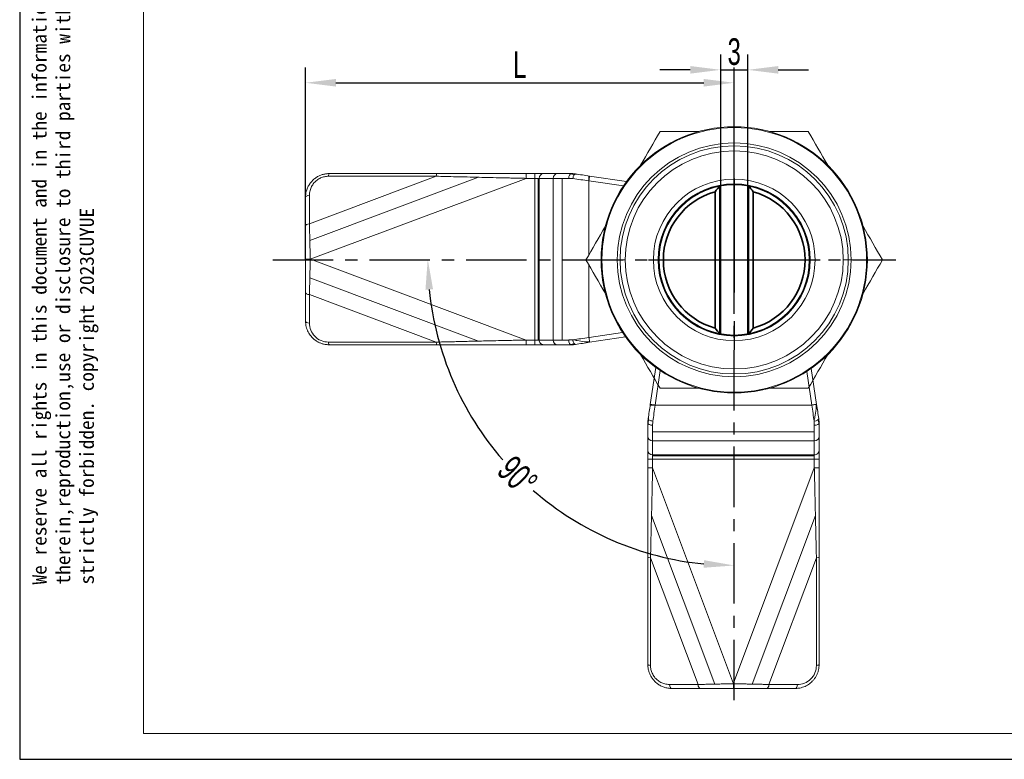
# Model space of a CAD drawing. Header units: inches. Extents: x 186244 to 186461, y 128592 to 128745.
# Tile 1 of 5: x 186244 to 186348, y 128592 to 128670. Entities that reach past the tile are written whole.
import ezdxf

# ---------------------------------------------------------------- set-up
doc = ezdxf.new("R2010")
doc.units = ezdxf.units.IN
doc.linetypes.add('ACAD_ISO02W100', pattern=[15, 12, -3])
doc.linetypes.add('CENTER', pattern=[10.16, 6.35, -1.27, 1.27, -1.27])
for name, color, linetype, lineweight in [('1', 7, 'Continuous', 18), ('实线层', 7, 'Continuous', 25), ('尺寸线层', 3, 'Continuous', 18), ('粗实线层', 7, 'Continuous', 35)]:
    doc.layers.add(name, color=color, linetype=linetype, lineweight=lineweight)
doc.layers.add('中心线层', color=1, linetype='CENTER')
doc.styles.get("Standard").update_dxf_attribs({"font": 'arial.ttf'})
doc.styles.add('标准', font='txt', dxfattribs={"width": 0.667})
doc.dimstyles.new('标准', dxfattribs={"dimscale": 0.8, "dimtxt": 3.5, "dimasz": 4, "dimexe": 2, "dimexo": 0, "dimtad": 1, "dimdec": 1, "dimdsep": 46, "dimtxsty": '标准', "dimblk": '_CAXARROW', "dimcen": 0, "dimdle": 8, "dimazin": 2, "dimtfac": 0.707107, "dimtmove": 0, "dimatfit": 3, "dimfxl": 1, "dimtolj": 1, "dimarcsym": 1})

# ---------------------------------------------------------------- blocks, each defined once
blk = doc.blocks.new('_CAXARROW')
blk.add_hatch(color=0).paths.add_polyline_path([(0, 0), (-1, 0.125), (-1, -0.125)], flags=0)
blk = doc.blocks.new('*D15')
at = {"layer": 'Defpoints', "color": 0, "transparency": 16777216}
for p in [(186319.3, 128662.88), (186274.23, 128644.33), (186319.3, 128644.25)]:
    blk.add_point(p, dxfattribs=at)
at = {"layer": '尺寸线层', "color": 0, "linetype": 'Continuous', "lineweight": -2, "transparency": 16777216}
for p, q in [((186274.23, 128644.33), (186274.23, 128664.48)), ((186319.3, 128644.25), (186319.3, 128664.48)), ((186277.43, 128662.88), (186316.1, 128662.88))]:
    blk.add_line(p, q, dxfattribs=at)
at = {"layer": '尺寸线层', "color": 0, "lineweight": -2, "transparency": 16777216, "xscale": 3.2, "yscale": 3.2, "zscale": 3.2, "rotation": 180}
blk.add_blockref('_CAXARROW', (186274.23, 128662.88), dxfattribs=at)
at = {"layer": '尺寸线层', "color": 0, "lineweight": -2, "transparency": 16777216, "xscale": 3.2, "yscale": 3.2, "zscale": 3.2}
blk.add_blockref('_CAXARROW', (186319.3, 128662.88), dxfattribs=at)
at = {"layer": '尺寸线层', "color": 0, "transparency": 16777216, "insert": (186296.76, 128664.78), "char_height": 2.8, "width": 5.6, "attachment_point": 5, "style": '标准'}
blk.add_mtext('\\A1;L', dxfattribs=at)
blk = doc.blocks.new('*D16')
at = {"layer": 'Defpoints', "color": 0, "transparency": 16777216}
for p in [(186319.3, 128660.34), (186272.08, 128644.33), (186337.42, 128644.33), (186291.4, 128628.22), (186319.3, 128596.81)]:
    blk.add_point(p, dxfattribs=at)
at = {"layer": '尺寸线层', "color": 0, "linetype": 'Continuous', "lineweight": -2, "transparency": 16777216}
for start, end in [(185.6932, 220.9717), (229.0283, 264.3068)]:
    blk.add_arc((186319.3, 128644.33), 32.22, start, end, dxfattribs=at)
at = {"layer": '尺寸线层', "color": 0, "lineweight": -2, "transparency": 16777216, "xscale": 3.2, "yscale": 3.2, "zscale": 3.2}
for p, rotation in [((186287.08, 128644.33), 92.84661614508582), ((186319.3, 128612.11), 357.1533838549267)]:
    blk.add_blockref('_CAXARROW', p, dxfattribs=dict(at, rotation=rotation))
at = {"layer": '尺寸线层', "color": 0, "transparency": 16777216, "insert": (186296.52, 128621.54), "char_height": 2.8, "width": 7.5873, "attachment_point": 5, "rotation": 315, "style": '标准'}
blk.add_mtext('\\A1;90°', dxfattribs=at)
blk = doc.blocks.new('*D17')
at = {"layer": 'Defpoints', "color": 0, "transparency": 16777216}
for p in [(186320.73, 128664.24), (186317.88, 128651.93), (186320.73, 128651.7)]:
    blk.add_point(p, dxfattribs=at)
at = {"layer": '尺寸线层', "color": 0, "linetype": 'Continuous', "lineweight": -2, "transparency": 16777216}
for p, q in [((186317.88, 128651.93), (186317.88, 128665.84)), ((186320.73, 128651.7), (186320.73, 128665.84)), ((186314.68, 128664.24), (186311.48, 128664.24)), ((186317.88, 128664.24), (186320.73, 128664.24)), ((186323.93, 128664.24), (186327.13, 128664.24))]:
    blk.add_line(p, q, dxfattribs=at)
at = {"layer": '尺寸线层', "color": 0, "lineweight": -2, "transparency": 16777216, "xscale": 3.2, "yscale": 3.2, "zscale": 3.2}
blk.add_blockref('_CAXARROW', (186317.88, 128664.24), dxfattribs=at)
at = {"layer": '尺寸线层', "color": 0, "lineweight": -2, "transparency": 16777216, "xscale": 3.2, "yscale": 3.2, "zscale": 3.2, "rotation": 180}
blk.add_blockref('_CAXARROW', (186320.73, 128664.24), dxfattribs=at)
at = {"layer": '尺寸线层', "color": 0, "transparency": 16777216, "insert": (186319.3, 128666.14), "char_height": 2.8, "width": 1.7711, "attachment_point": 5, "style": '标准'}
blk.add_mtext('\\A1;3', dxfattribs=at)

msp = doc.modelspace()

# ---------------------------------------------------------------- linework, layer by layer
at = {"lineweight": 13}
msp.add_line((186257.207, 128594.419), (186257.207, 128741.58), dxfattribs=at)
at = {"linetype": 'Continuous', "lineweight": 13}
msp.add_line((186257.207, 128594.419), (186457.633, 128594.419), dxfattribs=at)
at = {"layer": '1', "linetype": 'Continuous', "lineweight": 5}
for p, q in [((186287.96, 128653.046), (186274.643, 128648.052)), ((186274.68, 128646.297), (186292.4, 128652.943)), ((186287.96, 128653.046), (186276.643, 128653.046)), ((186298.328, 128652.825), (186298.328, 128653.325)), ((186302.798, 128653.265), (186302.525, 128653.257)), ((186304.027, 128653.08), (186304.027, 128644.794)), ((186274.725, 128644.31), (186297.433, 128652.825)), ((186298.328, 128652.825), (186297.433, 128652.825)), ((186298.328, 128635.825), (186298.328, 128652.825)), ((186298.798, 128652.825), (186298.328, 128652.825)), ((186298.678, 128652.825), (186298.678, 128635.825)), ((186298.798, 128652.825), (186298.798, 128635.825)), ((186300.268, 128652.825), (186298.798, 128652.825)), ((186300.268, 128635.825), (186300.268, 128652.825)), ((186301.909, 128652.825), (186300.268, 128652.825)), ((186301.226, 128652.825), (186301.226, 128635.825)), ((186304.027, 128652.574), (186307.66, 128652.027)), ((186319.301, 128652.25), (186319.301, 128652.75)), ((186319.301, 128651.65), (186319.301, 128652.15)), ((186274.643, 128648.052), (186274.643, 128651.046)), ((186297.433, 128635.825), (186274.767, 128644.325)), ((186304.027, 128643.706), (186304.027, 128636.077)), ((186305.301, 128644.25), (186305.385, 128644.25)), ((186307.004, 128644.25), (186305.385, 128644.25)), ((186307.004, 128644.25), (186307.836, 128644.25)), ((186311.401, 128644.25), (186311.301, 128644.25)), ((186327.201, 128644.25), (186327.301, 128644.25)), ((186331.598, 128644.25), (186330.766, 128644.25)), ((186331.598, 128644.25), (186333.217, 128644.25)), ((186333.301, 128644.25), (186333.217, 128644.25)), ((186292.401, 128635.708), (186274.682, 128642.353)), ((186274.643, 128640.599), (186287.96, 128635.605)), ((186274.643, 128640.599), (186274.643, 128637.605)), ((186307.569, 128636.611), (186304.036, 128636.078)), ((186319.301, 128636.85), (186319.301, 128636.35)), ((186287.96, 128635.605), (186276.643, 128635.605)), ((186297.433, 128635.825), (186298.328, 128635.825)), ((186298.328, 128635.325), (186298.328, 128635.825)), ((186298.328, 128635.825), (186298.798, 128635.825)), ((186298.798, 128635.825), (186300.268, 128635.825)), ((186300.268, 128635.825), (186301.909, 128635.825)), ((186319.301, 128636.25), (186319.301, 128635.75)), ((186310.977, 128628.976), (186311.525, 128632.609)), ((186326.941, 128632.519), (186327.473, 128628.985)), ((186310.471, 128628.976), (186318.757, 128628.976)), ((186310.977, 128628.976), (186327.475, 128628.976)), ((186310.286, 128627.747), (186310.294, 128627.474)), ((186310.726, 128626.858), (186310.726, 128625.217)), ((186310.726, 128626.175), (186327.726, 128626.175)), ((186327.726, 128625.217), (186327.726, 128626.858)), ((186327.726, 128625.217), (186310.726, 128625.217)), ((186310.726, 128625.217), (186310.726, 128623.747)), ((186327.726, 128623.747), (186327.726, 128625.217)), ((186310.726, 128623.277), (186310.226, 128623.277)), ((186310.726, 128623.747), (186327.726, 128623.747)), ((186310.726, 128623.747), (186310.726, 128623.277)), ((186310.726, 128623.627), (186327.726, 128623.627)), ((186327.726, 128623.277), (186310.726, 128623.277)), ((186310.726, 128623.277), (186310.726, 128622.383)), ((186327.726, 128623.277), (186327.726, 128623.747)), ((186327.726, 128622.383), (186327.726, 128623.277)), ((186328.226, 128623.277), (186327.726, 128623.277)), ((186319.241, 128599.675), (186310.726, 128622.383)), ((186327.726, 128622.383), (186319.226, 128599.716)), ((186317.254, 128599.629), (186310.609, 128617.349)), ((186327.843, 128617.35), (186321.199, 128599.631)), ((186310.505, 128612.909), (186315.499, 128599.592)), ((186310.505, 128612.909), (186310.505, 128601.592)), ((186322.953, 128599.592), (186327.946, 128612.909)), ((186327.946, 128612.909), (186327.946, 128601.592)), ((186315.499, 128599.592), (186312.505, 128599.592)), ((186322.953, 128599.592), (186325.946, 128599.592))]:
    msp.add_line(p, q, dxfattribs=at)
at = {"layer": '1', "linetype": 'Continuous'}
for p, q in [((186288.043, 128653.325), (186276.726, 128653.325)), ((186297.433, 128653.325), (186298.328, 128653.325)), ((186297.433, 128652.825), (186297.433, 128653.325)), ((186299.268, 128653.325), (186298.328, 128653.325)), ((186300.738, 128653.325), (186299.268, 128653.325)), ((186302.174, 128653.325), (186300.738, 128653.325)), ((186304.101, 128653.069), (186307.978, 128652.484)), ((186274.226, 128650.825), (186274.226, 128647.832)), ((186274.226, 128647.832), (186274.226, 128644.325)), ((186274.226, 128644.325), (186274.226, 128640.819)), ((186274.226, 128640.819), (186274.226, 128637.825)), ((186276.726, 128635.325), (186288.043, 128635.325)), ((186297.433, 128635.325), (186297.433, 128635.825)), ((186298.328, 128635.325), (186297.433, 128635.325)), ((186298.328, 128635.325), (186299.268, 128635.325)), ((186299.268, 128635.325), (186300.738, 128635.325)), ((186300.738, 128635.325), (186302.174, 128635.325)), ((186307.881, 128636.152), (186304.101, 128635.582)), ((186310.483, 128629.05), (186311.067, 128632.928)), ((186327.399, 128632.83), (186327.969, 128629.051)), ((186310.226, 128627.123), (186310.226, 128625.687)), ((186328.226, 128625.687), (186328.226, 128627.123)), ((186310.226, 128625.687), (186310.226, 128624.217)), ((186328.226, 128624.217), (186328.226, 128625.687)), ((186310.226, 128624.217), (186310.226, 128623.277)), ((186328.226, 128623.277), (186328.226, 128624.217)), ((186310.226, 128622.383), (186310.226, 128623.277)), ((186328.226, 128623.277), (186328.226, 128622.383)), ((186310.726, 128622.383), (186310.226, 128622.383)), ((186328.226, 128622.383), (186327.726, 128622.383)), ((186310.226, 128612.992), (186310.226, 128601.675)), ((186328.226, 128601.675), (186328.226, 128612.992)), ((186312.726, 128599.175), (186315.72, 128599.175)), ((186322.732, 128599.175), (186325.726, 128599.175))]:
    msp.add_line(p, q, dxfattribs=at)
for radius, start, end in [(14, 0, 180), (8.5, 90, 270), (8, 90, 270), (7.9, 90, 270), (8.5, 270, 90), (8, 270, 90), (7.9, 270, 90), (14, 180, 0)]:
    msp.add_arc((186319.301, 128644.25), radius, start, end, dxfattribs=at)
at = {"layer": '1', "linetype": 'Continuous', "lineweight": 5}
for radius, start, end in [(13.916, 0, 180), (12.297, 0, 180), (12, 0, 180), (11.465, 0, 180), (13.916, 180, 0), (12.297, 180, 0), (12, 180, 0), (11.465, 180, 0)]:
    msp.add_arc((186319.301, 128644.25), radius, start, end, dxfattribs=at)
at = {"layer": '1', "linetype": 'Continuous'}
for centre, major_axis, ratio, start_param, end_param in [((186288.043, 128652.825), (0, -0.5), 0.1842885, 3.1415908, 4.2556159), ((186302.174, 128652.825), (0, -0.5), 0.5293795, 3.1415926, 4.712389), ((186304.1, 128653.069), (3.531, -0.532), 0.0000343, 1.5705317, 2.0030219), ((186274.726, 128650.825), (0.5, 0), 0.4472136, 1.7369552, 3.1415926), ((186274.726, 128647.832), (-0.5, 0), 0.4472136, 4.8785479, 6.2831853), ((186274.726, 128640.819), (0.5, 0), 0.4472136, 3.1415927, 4.5462301), ((186274.726, 128637.825), (-0.5, 0), 0.4472136, 0, 1.4046375), ((186288.043, 128635.825), (0, -0.5), 0.1842885, 5.169162, 6.2831853), ((186302.174, 128635.825), (0, -0.5), 0.5293794, 4.712389, 6.2831853), ((186304.101, 128635.582), (-3.534, -0.533), 0.0000088, 1.1387701, 1.5709007), ((186310.483, 128629.049), (0.532, 3.531), 0.0000343, 1.5705317, 2.0030219), ((186327.969, 128629.05), (0.533, -3.534), 0.0000088, 1.1387701, 1.5709007), ((186310.726, 128627.123), (0.5, 0), 0.5293795, 3.1415926, 4.712389), ((186327.726, 128627.123), (0.5, 0), 0.5293794, 4.712389, 6.2831853), ((186310.726, 128612.992), (0.5, 0), 0.1842885, 3.1415908, 4.2556159), ((186327.726, 128612.992), (0.5, 0), 0.1842885, 5.169162, 6.2831853), ((186312.726, 128599.675), (0, 0.5), 0.4472136, 1.7369552, 3.1415926), ((186315.72, 128599.675), (0, -0.5), 0.4472136, 4.8785479, 6.2831853), ((186322.732, 128599.675), (0, 0.5), 0.4472136, 3.1415927, 4.5462301), ((186325.726, 128599.675), (0, -0.5), 0.4472136, 0, 1.4046375)]:
    msp.add_ellipse(centre, major_axis=major_axis, ratio=ratio, start_param=start_param, end_param=end_param, dxfattribs=at)
at = {"layer": '1', "linetype": 'Continuous', "lineweight": 5}
for centre, major_axis, start_param, end_param in [((186299.268, 128652.825), (0, 0.5), 0, 1.5707963), ((186300.738, 128652.825), (0, -0.5), 3.1415927, 4.712389), ((186299.268, 128635.825), (0, 0.5), 1.5707963, 3.1415927), ((186300.738, 128635.825), (0, -0.5), 4.712389, 6.2831853), ((186310.726, 128625.687), (0.5, 0), 3.1415927, 4.712389), ((186327.726, 128625.687), (0.5, 0), 4.712389, 6.2831853), ((186310.726, 128624.217), (-0.5, 0), 0, 1.5707963), ((186327.726, 128624.217), (-0.5, 0), 1.5707963, 3.1415927)]:
    msp.add_ellipse(centre, major_axis=major_axis, ratio=0.9396926, start_param=start_param, end_param=end_param, dxfattribs=at)
at = {"layer": '1', "linetype": 'Continuous'}
for points, degree in [([(186311.507, 128657.75), (186310.835, 128656.587), (186310.155, 128655.41), (186309.464, 128654.212)], 3), ([(186315.593, 128657.75), (186314.21, 128657.75), (186312.85, 128657.75), (186311.507, 128657.75)], 3), ([(186327.095, 128657.75), (186325.752, 128657.75), (186324.392, 128657.75), (186323.009, 128657.75)], 3), ([(186329.138, 128654.212), (186328.447, 128655.41), (186327.767, 128656.587), (186327.095, 128657.75)], 3), ([(186274.643, 128651.046), (186274.648, 128651.221), (186274.69, 128651.551), (186274.85, 128651.964), (186275.106, 128652.354), (186275.437, 128652.66), (186275.811, 128652.882), (186276.226, 128653.017), (186276.503, 128653.046), (186276.643, 128653.046)], 3), ([(186302.54, 128653.266), (186302.08, 128653.294)], 1), ([(186302.621, 128653.292), (186302.594, 128653.296), (186302.566, 128653.287), (186302.537, 128653.267)], 3), ([(186305.756, 128647.789), (186305.064, 128646.591), (186304.384, 128645.414), (186303.713, 128644.25)], 3), ([(186334.89, 128644.25), (186334.218, 128645.414), (186333.538, 128646.591), (186332.846, 128647.789)], 3), ([(186303.713, 128644.25), (186304.384, 128643.087), (186305.064, 128641.91), (186305.756, 128640.712)], 3), ([(186332.846, 128640.712), (186333.538, 128641.91), (186334.218, 128643.087), (186334.89, 128644.25)], 3), ([(186302.08, 128635.356), (186302.54, 128635.384)], 1), ([(186302.621, 128635.359), (186302.571, 128635.351), (186302.472, 128635.339), (186302.323, 128635.328), (186302.224, 128635.325), (186302.174, 128635.325)], 3), ([(186309.464, 128634.289), (186310.155, 128633.091), (186310.835, 128631.914), (186311.507, 128630.75)], 3), ([(186327.095, 128630.75), (186327.767, 128631.914), (186328.447, 128633.091), (186329.138, 128634.289)], 3), ([(186311.507, 128630.75), (186312.85, 128630.75), (186314.21, 128630.75), (186315.593, 128630.75)], 3), ([(186323.009, 128630.75), (186324.392, 128630.75), (186325.752, 128630.75), (186327.095, 128630.75)], 3), ([(186310.285, 128627.489), (186310.257, 128627.029)], 1), ([(186310.259, 128627.57), (186310.255, 128627.544), (186310.264, 128627.515), (186310.285, 128627.486)], 3), ([(186328.195, 128627.029), (186328.167, 128627.489)], 1), ([(186328.192, 128627.57), (186328.2, 128627.521), (186328.212, 128627.421), (186328.223, 128627.272), (186328.226, 128627.173), (186328.226, 128627.123)], 3), ([(186312.505, 128599.592), (186312.33, 128599.597), (186312, 128599.639), (186311.588, 128599.799), (186311.197, 128600.055), (186310.891, 128600.386), (186310.669, 128600.76), (186310.535, 128601.175), (186310.505, 128601.452), (186310.505, 128601.592)], 3), ([(186315.72, 128599.175), (186316.077, 128599.175), (186316.813, 128599.175), (186317.999, 128599.175), (186318.812, 128599.175), (186319.226, 128599.175)], 3), ([(186319.226, 128599.175), (186319.64, 128599.175), (186320.453, 128599.175), (186321.639, 128599.175), (186322.375, 128599.175), (186322.732, 128599.175)], 3)]:
    msp.add_open_spline(points, degree=degree, dxfattribs=at)
for points, knots in [([(186276.726, 128653.325), (186276.673, 128653.324), (186276.567, 128653.323), (186276.405, 128653.306), (186276.241, 128653.28), (186276.076, 128653.241), (186275.91, 128653.191), (186275.744, 128653.127), (186275.581, 128653.05), (186275.421, 128652.961), (186275.266, 128652.858), (186275.118, 128652.742), (186274.976, 128652.615), (186274.844, 128652.475), (186274.722, 128652.324), (186274.611, 128652.163), (186274.512, 128651.992), (186274.426, 128651.813), (186274.355, 128651.626), (186274.298, 128651.433), (186274.257, 128651.234), (186274.231, 128651.031), (186274.228, 128650.894), (186274.226, 128650.825)], [0, 0, 0, 0, 0.1556502, 0.314744, 0.4771988, 0.6429752, 0.8120461, 0.9843963, 1.1600005, 1.3387767, 1.5206219, 1.7055027, 1.8933401, 2.0840425, 2.2776183, 2.4739877, 2.6731245, 2.8750515, 3.0797057, 3.2871644, 3.4974985, 3.7106962, 3.9266934, 3.9266934, 3.9266934, 3.9266934]), ([(186297.433, 128653.325), (186297.198, 128653.325), (186296.621, 128653.325), (186295.599, 128653.325), (186294.263, 128653.325), (186292.87, 128653.325), (186291.539, 128653.325), (186290.291, 128653.325), (186289.129, 128653.325), (186288.354, 128653.325), (186288.043, 128653.325)], [0, 0, 0, 0, 0.7034259, 1.7203777, 3.0508193, 4.6945888, 5.8870733, 7.0409445, 8.4466357, 9.3907918, 9.3907918, 9.3907918, 9.3907918]), ([(186302.174, 128653.325), (186302.223, 128653.325), (186302.323, 128653.323), (186302.472, 128653.312), (186302.571, 128653.299), (186302.621, 128653.292)], [0, 0, 0, 0, 0.1496086, 0.29921721, 0.44881546, 0.44881546, 0.44881546, 0.44881546]), ([(186301.909, 128652.825), (186301.945, 128652.825), (186302.051, 128652.824), (186302.193, 128652.814), (186302.301, 128652.802), (186302.335, 128652.798)], [0, 0, 0, 0, 0.10974136, 0.32651152, 0.42714445, 0.42714445, 0.42714445, 0.42714445]), ([(186274.726, 128644.326), (186274.667, 128644.326), (186274.603, 128644.326), (186274.48, 128644.325), (186274.421, 128644.325), (186274.323, 128644.325), (186274.285, 128644.325), (186274.237, 128644.325), (186274.226, 128644.325), (186274.226, 128644.325)], [0, 0, 0, 0, 0.1249259, 0.1249259, 0.2498518, 0.2498518, 0.3747777, 0.3747777, 0.4997036, 0.4997036, 0.4997036, 0.4997036]), ([(186276.726, 128635.325), (186276.676, 128635.326), (186276.577, 128635.328), (186276.427, 128635.342), (186276.28, 128635.364), (186276.133, 128635.395), (186275.989, 128635.435), (186275.848, 128635.483), (186275.71, 128635.54), (186275.575, 128635.604), (186275.445, 128635.677), (186275.319, 128635.757), (186275.199, 128635.844), (186275.084, 128635.939), (186274.949, 128636.063), (186274.799, 128636.226), (186274.642, 128636.436), (186274.502, 128636.672), (186274.385, 128636.931), (186274.296, 128637.213), (186274.237, 128637.514), (186274.23, 128637.72), (186274.226, 128637.825)], [0, 0, 0, 0, 0.1472612, 0.2939915, 0.440279, 0.5862131, 0.7318836, 0.8773807, 1.0227953, 1.168218, 1.3137396, 1.4594508, 1.6054418, 1.7518024, 1.8986216, 2.1483208, 2.4108852, 2.6866376, 2.9758563, 3.2787824, 3.5956256, 3.9265689, 3.9265689, 3.9265689, 3.9265689]), ([(186288.043, 128635.325), (186288.234, 128635.325), (186288.684, 128635.325), (186289.461, 128635.325), (186290.431, 128635.325), (186291.539, 128635.325), (186292.87, 128635.325), (186294.065, 128635.325), (186295.06, 128635.326), (186295.794, 128635.326), (186296.568, 128635.325), (186297.145, 128635.325), (186297.433, 128635.325)], [0, 0, 0, 0, 0.5810699, 1.3641895, 2.3494659, 3.5061211, 4.6956485, 6.3383247, 7.0822829, 7.6683661, 8.5301236, 9.3907891, 9.3907891, 9.3907891, 9.3907891]), ([(186302.335, 128635.853), (186302.301, 128635.849), (186302.193, 128635.836), (186302.051, 128635.827), (186301.945, 128635.825), (186301.909, 128635.825)], [0, 0, 0, 0, 0.1005871, 0.31735751, 0.42715249, 0.42715249, 0.42715249, 0.42715249]), ([(186304.036, 128636.078), (186304.056, 128635.947), (186304.075, 128635.819), (186304.102, 128635.637), (186304.111, 128635.584), (186304.11, 128635.583)], [0, 0, 0, 0, 0.25000277, 0.25000277, 0.50000554, 0.50000554, 0.50000554, 0.50000554]), ([(186327.473, 128628.985), (186327.604, 128629.005), (186327.732, 128629.024), (186327.914, 128629.052), (186327.968, 128629.06), (186327.968, 128629.059)], [0, 0, 0, 0, 0.25000277, 0.25000277, 0.50000554, 0.50000554, 0.50000554, 0.50000554]), ([(186310.226, 128627.123), (186310.226, 128627.173), (186310.228, 128627.272), (186310.24, 128627.421), (186310.252, 128627.521), (186310.259, 128627.57)], [0, 0, 0, 0, 0.1496086, 0.29921721, 0.44881546, 0.44881546, 0.44881546, 0.44881546]), ([(186310.726, 128626.858), (186310.726, 128626.894), (186310.728, 128627), (186310.737, 128627.143), (186310.749, 128627.25), (186310.754, 128627.284)], [0, 0, 0, 0, 0.10974136, 0.32651152, 0.42714445, 0.42714445, 0.42714445, 0.42714445]), ([(186327.698, 128627.284), (186327.702, 128627.25), (186327.715, 128627.143), (186327.724, 128627), (186327.726, 128626.894), (186327.726, 128626.858)], [0, 0, 0, 0, 0.1005871, 0.31735751, 0.42715249, 0.42715249, 0.42715249, 0.42715249]), ([(186310.226, 128622.383), (186310.226, 128622.147), (186310.226, 128621.571), (186310.226, 128620.548), (186310.226, 128619.212), (186310.226, 128617.819), (186310.226, 128616.488), (186310.226, 128615.24), (186310.226, 128614.078), (186310.226, 128613.303), (186310.226, 128612.992)], [0, 0, 0, 0, 0.7034259, 1.7203777, 3.0508193, 4.6945888, 5.8870733, 7.0409445, 8.4466357, 9.3907918, 9.3907918, 9.3907918, 9.3907918]), ([(186328.226, 128612.992), (186328.226, 128613.184), (186328.226, 128613.633), (186328.226, 128614.41), (186328.226, 128615.38), (186328.226, 128616.489), (186328.226, 128617.819), (186328.226, 128619.015), (186328.226, 128620.01), (186328.226, 128620.744), (186328.226, 128621.517), (186328.226, 128622.094), (186328.226, 128622.383)], [0, 0, 0, 0, 0.5810699, 1.3641895, 2.3494659, 3.5061211, 4.6956485, 6.3383247, 7.0822829, 7.6683661, 8.5301236, 9.3907891, 9.3907891, 9.3907891, 9.3907891]), ([(186310.226, 128601.675), (186310.227, 128601.622), (186310.229, 128601.516), (186310.245, 128601.354), (186310.271, 128601.19), (186310.31, 128601.025), (186310.361, 128600.859), (186310.424, 128600.694), (186310.501, 128600.53), (186310.591, 128600.371), (186310.693, 128600.216), (186310.809, 128600.067), (186310.937, 128599.925), (186311.077, 128599.793), (186311.228, 128599.671), (186311.389, 128599.56), (186311.559, 128599.461), (186311.739, 128599.375), (186311.926, 128599.304), (186312.119, 128599.247), (186312.318, 128599.206), (186312.521, 128599.18), (186312.657, 128599.177), (186312.726, 128599.175)], [0, 0, 0, 0, 0.1556502, 0.314744, 0.4771988, 0.6429752, 0.8120461, 0.9843963, 1.1600005, 1.3387767, 1.5206219, 1.7055027, 1.8933401, 2.0840425, 2.2776183, 2.4739877, 2.6731245, 2.8750515, 3.0797057, 3.2871644, 3.4974985, 3.7106962, 3.9266934, 3.9266934, 3.9266934, 3.9266934]), ([(186328.226, 128601.675), (186328.225, 128601.625), (186328.223, 128601.526), (186328.209, 128601.377), (186328.187, 128601.229), (186328.156, 128601.083), (186328.116, 128600.939), (186328.068, 128600.797), (186328.012, 128600.659), (186327.947, 128600.525), (186327.875, 128600.394), (186327.795, 128600.269), (186327.707, 128600.148), (186327.613, 128600.033), (186327.488, 128599.898), (186327.326, 128599.748), (186327.115, 128599.591), (186326.88, 128599.452), (186326.62, 128599.335), (186326.339, 128599.246), (186326.038, 128599.186), (186325.831, 128599.179), (186325.726, 128599.175)], [0, 0, 0, 0, 0.1472612, 0.2939915, 0.440279, 0.5862131, 0.7318836, 0.8773807, 1.0227953, 1.168218, 1.3137396, 1.4594508, 1.6054418, 1.7518024, 1.8986216, 2.1483208, 2.4108852, 2.6866376, 2.9758563, 3.2787824, 3.5956256, 3.9265689, 3.9265689, 3.9265689, 3.9265689]), ([(186319.226, 128599.675), (186319.226, 128599.616), (186319.226, 128599.552), (186319.226, 128599.429), (186319.226, 128599.37), (186319.226, 128599.273), (186319.226, 128599.235), (186319.226, 128599.186), (186319.226, 128599.175), (186319.226, 128599.175)], [0, 0, 0, 0, 0.1249259, 0.1249259, 0.2498518, 0.2498518, 0.3747777, 0.3747777, 0.4997036, 0.4997036, 0.4997036, 0.4997036])]:
    msp.add_open_spline(points, degree=3, knots=knots, dxfattribs=at)
at = {"layer": '1', "linetype": 'Continuous', "lineweight": 5}
for points, knots in [([(186276.726, 128653.325), (186276.709, 128653.325), (186276.692, 128653.299), (186276.663, 128653.201), (186276.651, 128653.129), (186276.643, 128653.046)], [0, 0, 0, 0, 0.14984081, 0.14984081, 0.29968163, 0.29968163, 0.29968163, 0.29968163]), ([(186297.433, 128652.825), (186297.173, 128652.832), (186296.686, 128652.843), (186296.008, 128652.859), (186295.436, 128652.872), (186294.658, 128652.89), (186293.687, 128652.913), (186292.451, 128652.941), (186291.256, 128652.969), (186290.08, 128652.997), (186288.99, 128653.022), (186288.294, 128653.038), (186287.96, 128653.046)], [0, 0, 0, 0, 0.7783767, 1.4521667, 2.0213697, 2.4859855, 3.7770679, 4.9221422, 6.183592, 7.3630073, 8.4604613, 9.4760446, 9.4760446, 9.4760446, 9.4760446]), ([(186302.537, 128653.267), (186302.508, 128653.246), (186302.479, 128653.213), (186302.401, 128653.083), (186302.359, 128652.958), (186302.339, 128652.829)], [0, 0, 0, 0, 0.16446417, 0.16446417, 0.48975028, 0.48975028, 0.48975028, 0.48975028]), ([(186304.101, 128653.069), (186304.101, 128653.069), (186304.093, 128653.016), (186304.066, 128652.832), (186304.046, 128652.704), (186304.027, 128652.574)], [0, 0, 0, 0, 0.25000001, 0.25000001, 0.50000002, 0.50000002, 0.50000002, 0.50000002]), ([(186274.643, 128648.052), (186274.645, 128647.971), (186274.649, 128647.801), (186274.654, 128647.528), (186274.66, 128647.228), (186274.667, 128646.9), (186274.674, 128646.542), (186274.683, 128646.155), (186274.693, 128645.738), (186274.703, 128645.292), (186274.714, 128644.818), (186274.722, 128644.493), (186274.726, 128644.326)], [0, 0, 0, 0, 0.2621003, 0.5487727, 0.8600257, 1.1958655, 1.5562972, 1.9413243, 2.3509499, 2.7851761, 3.2440045, 3.7274363, 3.7274363, 3.7274363, 3.7274363]), ([(186274.726, 128644.326), (186274.724, 128644.233), (186274.72, 128644.053), (186274.714, 128643.791), (186274.708, 128643.545), (186274.703, 128643.315), (186274.698, 128643.101), (186274.694, 128642.903), (186274.69, 128642.721), (186274.686, 128642.555), (186274.68, 128642.281), (186274.672, 128641.905), (186274.662, 128641.437), (186274.652, 128641.003), (186274.646, 128640.731), (186274.643, 128640.599)], [0, 0, 0, 0, 0.267998, 0.5210772, 0.7592377, 0.9824793, 1.190802, 1.3842058, 1.5626908, 1.7262571, 1.8749049, 2.3760481, 2.8518927, 3.3024578, 3.7277662, 3.7277662, 3.7277662, 3.7277662]), ([(186276.643, 128635.605), (186276.377, 128635.605), (186275.834, 128635.714), (186274.929, 128636.347), (186274.643, 128637.113), (186274.643, 128637.605)], [0, 0, 0, 0, 0.7822085, 1.5644169, 3.1288338, 3.1288338, 3.1288338, 3.1288338]), ([(186276.643, 128635.605), (186276.651, 128635.522), (186276.663, 128635.45), (186276.692, 128635.352), (186276.709, 128635.325), (186276.726, 128635.325)], [0, 0, 0, 0, 0.14984081, 0.14984081, 0.29968163, 0.29968163, 0.29968163, 0.29968163]), ([(186287.96, 128635.605), (186288.148, 128635.609), (186288.532, 128635.618), (186289.123, 128635.632), (186289.743, 128635.646), (186290.39, 128635.661), (186291.066, 128635.677), (186291.769, 128635.694), (186292.552, 128635.712), (186293.477, 128635.733), (186294.605, 128635.759), (186295.948, 128635.79), (186296.915, 128635.813), (186297.433, 128635.825)], [0, 0, 0, 0, 0.5704536, 1.1676192, 1.7915164, 2.4421625, 3.1195725, 3.8237598, 4.5547365, 5.4674672, 6.591926, 7.9281184, 9.4760451, 9.4760451, 9.4760451, 9.4760451]), ([(186302.335, 128635.853), (186302.357, 128635.855), (186302.379, 128635.856), (186302.527, 128635.822), (186302.656, 128635.793), (186303.051, 128635.712), (186303.324, 128635.664), (186303.743, 128635.624), (186303.884, 128635.617), (186304.052, 128635.619), (186304.078, 128635.619), (186304.105, 128635.62)], [0, 0, 0, 0, 0.0702319, 0.0702319, 0.4809479, 0.4809479, 1.3023799, 1.3023799, 1.713096, 1.713096, 1.7900226, 1.7900226, 1.7900226, 1.7900226]), ([(186310.483, 128629.05), (186310.483, 128629.05), (186310.536, 128629.042), (186310.719, 128629.015), (186310.848, 128628.996), (186310.977, 128628.976)], [0, 0, 0, 0, 0.25000001, 0.25000001, 0.50000002, 0.50000002, 0.50000002, 0.50000002]), ([(186327.699, 128627.284), (186327.697, 128627.306), (186327.695, 128627.328), (186327.729, 128627.476), (186327.758, 128627.605), (186327.839, 128628), (186327.888, 128628.273), (186327.927, 128628.693), (186327.935, 128628.834), (186327.933, 128629.001), (186327.932, 128629.028), (186327.931, 128629.054)], [0, 0, 0, 0, 0.0702319, 0.0702319, 0.4809479, 0.4809479, 1.3023799, 1.3023799, 1.713096, 1.713096, 1.7900226, 1.7900226, 1.7900226, 1.7900226]), ([(186310.285, 128627.486), (186310.306, 128627.457), (186310.339, 128627.428), (186310.468, 128627.35), (186310.593, 128627.308), (186310.723, 128627.289)], [0, 0, 0, 0, 0.16446417, 0.16446417, 0.48975028, 0.48975028, 0.48975028, 0.48975028]), ([(186310.726, 128622.383), (186310.72, 128622.122), (186310.708, 128621.635), (186310.693, 128620.958), (186310.679, 128620.385), (186310.661, 128619.607), (186310.639, 128618.636), (186310.61, 128617.401), (186310.582, 128616.205), (186310.554, 128615.03), (186310.529, 128613.939), (186310.513, 128613.244), (186310.505, 128612.909)], [0, 0, 0, 0, 0.7783767, 1.4521667, 2.0213697, 2.4859855, 3.7770679, 4.9221422, 6.183592, 7.3630073, 8.4604613, 9.4760446, 9.4760446, 9.4760446, 9.4760446]), ([(186327.946, 128612.909), (186327.942, 128613.097), (186327.933, 128613.481), (186327.92, 128614.073), (186327.905, 128614.692), (186327.89, 128615.339), (186327.874, 128616.015), (186327.858, 128616.718), (186327.839, 128617.501), (186327.819, 128618.426), (186327.793, 128619.554), (186327.761, 128620.897), (186327.738, 128621.864), (186327.726, 128622.383)], [0, 0, 0, 0, 0.5704536, 1.1676192, 1.7915164, 2.4421625, 3.1195725, 3.8237598, 4.5547365, 5.4674672, 6.591926, 7.9281184, 9.4760451, 9.4760451, 9.4760451, 9.4760451]), ([(186310.226, 128601.675), (186310.226, 128601.658), (186310.252, 128601.641), (186310.351, 128601.612), (186310.422, 128601.6), (186310.505, 128601.592)], [0, 0, 0, 0, 0.14984081, 0.14984081, 0.29968163, 0.29968163, 0.29968163, 0.29968163]), ([(186327.946, 128601.592), (186327.946, 128601.326), (186327.837, 128600.783), (186327.204, 128599.878), (186326.438, 128599.593), (186325.946, 128599.592)], [0, 0, 0, 0, 0.7822085, 1.5644169, 3.1288338, 3.1288338, 3.1288338, 3.1288338]), ([(186327.946, 128601.592), (186328.03, 128601.6), (186328.101, 128601.612), (186328.199, 128601.641), (186328.226, 128601.658), (186328.226, 128601.675)], [0, 0, 0, 0, 0.14984081, 0.14984081, 0.29968163, 0.29968163, 0.29968163, 0.29968163]), ([(186315.499, 128599.592), (186315.58, 128599.594), (186315.751, 128599.598), (186316.023, 128599.603), (186316.323, 128599.609), (186316.652, 128599.616), (186317.01, 128599.623), (186317.397, 128599.632), (186317.813, 128599.642), (186318.259, 128599.652), (186318.733, 128599.664), (186319.059, 128599.671), (186319.226, 128599.675)], [0, 0, 0, 0, 0.2621003, 0.5487727, 0.8600257, 1.1958655, 1.5562972, 1.9413243, 2.3509499, 2.7851761, 3.2440045, 3.7274363, 3.7274363, 3.7274363, 3.7274363]), ([(186319.226, 128599.675), (186319.318, 128599.673), (186319.498, 128599.669), (186319.761, 128599.663), (186320.007, 128599.657), (186320.237, 128599.652), (186320.451, 128599.647), (186320.649, 128599.643), (186320.831, 128599.639), (186320.997, 128599.636), (186321.271, 128599.63), (186321.647, 128599.621), (186322.114, 128599.611), (186322.548, 128599.601), (186322.82, 128599.595), (186322.953, 128599.592)], [0, 0, 0, 0, 0.267998, 0.5210772, 0.7592377, 0.9824793, 1.190802, 1.3842058, 1.5626908, 1.7262571, 1.8749049, 2.3760481, 2.8518927, 3.3024578, 3.7277662, 3.7277662, 3.7277662, 3.7277662])]:
    msp.add_open_spline(points, degree=3, knots=knots, dxfattribs=at)
for points in [[(186302.339, 128652.829), (186302.338, 128652.818), (186302.336, 128652.808), (186302.335, 128652.798)], [(186302.335, 128652.798), (186302.863, 128652.729), (186303.445, 128652.651), (186304.027, 128652.574)], [(186304.027, 128636.077), (186303.445, 128635.999), (186302.863, 128635.922), (186302.335, 128635.853)], [(186302.335, 128635.853), (186302.336, 128635.844), (186302.338, 128635.834), (186302.339, 128635.824)], [(186302.621, 128635.359), (186302.5, 128635.341), (186302.383, 128635.532), (186302.339, 128635.824)], [(186310.754, 128627.284), (186310.823, 128627.813), (186310.9, 128628.394), (186310.977, 128628.976)], [(186327.475, 128628.976), (186327.552, 128628.394), (186327.629, 128627.813), (186327.698, 128627.284)], [(186310.723, 128627.289), (186310.733, 128627.287), (186310.743, 128627.286), (186310.754, 128627.284)], [(186327.698, 128627.284), (186327.708, 128627.286), (186327.718, 128627.287), (186327.727, 128627.288)], [(186328.192, 128627.57), (186328.211, 128627.449), (186328.019, 128627.332), (186327.727, 128627.288)]]:
    msp.add_open_spline(points, degree=3, dxfattribs=at)
at = {"layer": '中心线层'}
for p, q in [((186319.301, 128597.936), (186319.301, 128661.25)), ((186270.792, 128644.25), (186336.301, 128644.25))]:
    msp.add_line(p, q, dxfattribs=at)
at = {"layer": '中心线层', "color": 1, "linetype": 'ACAD_ISO02W100'}
for p, q in [((186319.301, 128652.804), (186319.301, 128634.791)), ((186310.287, 128644.25), (186328.326, 128644.25))]:
    msp.add_line(p, q, dxfattribs=at)
at = {"layer": '实线层'}
for p, q in [((186244.176, 128745.235), (186244.176, 128591.721)), ((186244.176, 128591.721), (186461.288, 128591.721))]:
    msp.add_line(p, q, dxfattribs=at)
at = {"layer": '粗实线层'}
for p, q in [((186317.798, 128652.057), (186317.798, 128652.05)), ((186317.798, 128652.05), (186317.798, 128649.127)), ((186317.877, 128652.072), (186317.877, 128649.061)), ((186320.725, 128649.061), (186320.725, 128652.072)), ((186320.804, 128652.057), (186320.804, 128652.05)), ((186320.804, 128649.127), (186320.804, 128652.05)), ((186317.296, 128649.484), (186317.296, 128651.426)), ((186321.306, 128651.426), (186321.306, 128649.484)), ((186317.798, 128650.086), (186317.798, 128636.451)), ((186317.877, 128650.152), (186317.877, 128636.429)), ((186320.725, 128650.152), (186320.725, 128636.429)), ((186320.804, 128636.451), (186320.804, 128650.086)), ((186317.296, 128637.075), (186317.296, 128649.729)), ((186321.306, 128649.729), (186321.306, 128637.075)), ((186317.798, 128636.444), (186317.798, 128636.451)), ((186320.804, 128636.444), (186320.804, 128636.451))]:
    msp.add_line(p, q, dxfattribs=at)
for radius, start, end in [(7.95, 100.89751, 259.10249), (7.95, 79.67843, 100.32157), (7.95, 280.89751, 79.10249), (7.45, 105.61008, 254.38992), (7.45, 285.61008, 74.38992), (7.95, 259.67843, 280.32157)]:
    msp.add_arc((186319.301, 128644.25), radius, start, end, dxfattribs=at)
for centre, major_axis, ratio, start_param, end_param in [((186589.138, 128644.25), (-274.588, 0), 0.1852189, 6.1292235, 6.1416323), ((186319.301, 128644.25), (-1.467, 7.814), 0.9999883, 6.2777476, 6.2877996), ((186319.301, 128644.25), (1.467, 7.814), 0.9999883, 6.2785711, 6.288623), ((186049.465, 128644.25), (-274.588, 0), 0.185219, 3.2831457, 3.2955545), ((186589.138, 128644.25), (274.588, 0), 0.185219, 3.2831457, 3.2955545), ((186319.301, 128644.251), (1.467, 7.814), 0.9999883, 3.1369784, 3.1470304), ((186319.301, 128644.251), (-1.467, 7.814), 0.9999883, 3.1361549, 3.1462069), ((186049.464, 128644.25), (-274.588, 0), 0.185219, 2.9876308, 3.0000396)]:
    msp.add_ellipse(centre, major_axis=major_axis, ratio=ratio, start_param=start_param, end_param=end_param, dxfattribs=at)

# ---------------------------------------------------------------- texts
at = {"layer": '粗实线层', "color": 3, "insert": (186245.502, 128610.107), "char_height": 1.493172, "width": 87.7239, "attachment_point": 1, "rotation": 90}
msp.add_mtext('{\\fSimHei|b0|i0|c0|p34;We reserve all rights in this document and in the information contained therein,reproduction,use or disclosure to third parties without express authority is strictly forbidden. copyright 2023CUYUE}', dxfattribs=at)

# ---------------------------------------------------------------- dimensions: what is measured, and where the dimension line sits
at = {"layer": '尺寸线层', "color": 3}
for base, p1, p2, text, picture, middle in [((186320.725, 128664.243), (186317.877, 128651.933), (186320.725, 128651.696), '3', '*D17', (186319.301, 128666.143)), ((186319.301, 128662.88), (186274.226, 128644.325), (186319.301, 128644.25), 'L', '*D15', (186296.763, 128664.78))]:
    dim = msp.add_linear_dim(base=base, p1=p1, p2=p2, text=text, dimstyle='标准', override={"dimsah": 1}, dxfattribs=at)
    dim.commit()
    dim.dimension.update_dxf_attribs({"geometry": picture, "text_midpoint": middle})
dim = msp.add_angular_dim_2l(base=(186291.4, 128628.217), line1=((186272.078, 128644.325), (186337.418, 128644.325)), line2=((186319.301, 128660.339), (186319.301, 128596.805)), dimstyle='标准', override={"dimtad": 0, "dimtih": 0, "dimtoh": 0, "dimsah": 1, "dimtdec": 2, "dimtzin": 8}, dxfattribs=at)
dim.commit()
dim.dimension.update_dxf_attribs({"geometry": '*D16', "text_midpoint": (186296.52, 128621.544)})

doc.saveas('drawing.dxf')
